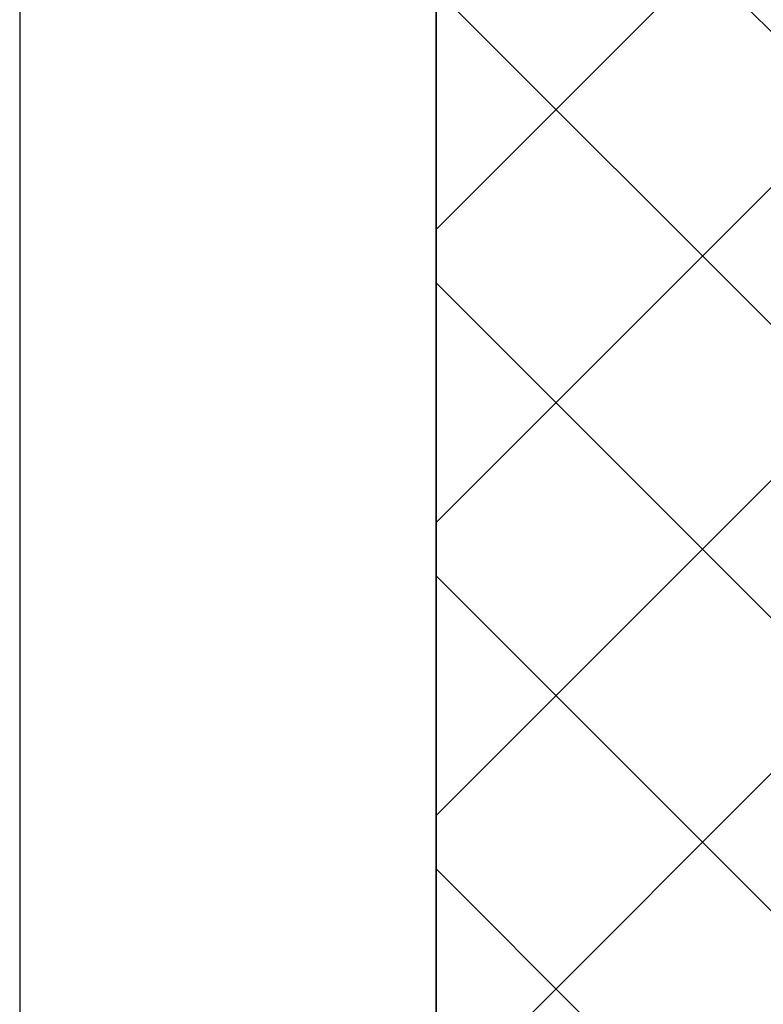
# Model space of a CAD drawing. Header units: millimetres. Extents: x 0 to 39025, y -31299 to 8400.
# Tile 109 of 256: x 14962 to 15247, y -24755 to -24378. Entities that reach past the tile are written whole.
import ezdxf

# ---------------------------------------------------------------- set-up
doc = ezdxf.new("R2010")
doc.units = ezdxf.units.MM
for name, color, linetype in [('ODMIKI funkcionalni', 253, 'Continuous'), ('ODMIKI varnostni', 252, 'Continuous'), ('SREDNJICE_IN_TOCKE', 252, 'Continuous')]:
    doc.layers.add(name, color=color, linetype=linetype)

msp = doc.modelspace()

# ---------------------------------------------------------------- hatches: boundary and pattern name
at = {"layer": 'ODMIKI funkcionalni'}
h = msp.add_hatch(dxfattribs=at)
h.set_pattern_fill('ANSI31', color=256, scale=25)
h.set_pattern_definition([(45, (-1299.93, -34369.42), (-56.1266, 56.1266), [])])
h.paths.add_polyline_path([(15421.96, -25286.44), (15421.96, -24030.86), (16571.96, -24030.86), (16571.96, -25286.44), (17171.96, -25286.44), (17171.96, -23530.86), (15121.96, -23530.86), (15121.96, -25286.44)])
at = {"layer": 'ODMIKI varnostni'}
h = msp.add_hatch(dxfattribs=at)
h.set_pattern_fill('ANSI31', color=256, scale=25, angle=90)
h.set_pattern_definition([(135, (0, -3070.55), (-56.1266, -56.1266), [])])
h.paths.add_polyline_path([(15121.98, -25286.44), (15421.96, -25286.44), (15421.96, -24030.86), (15121.98, -24030.86)])
at = {"layer": 'SREDNJICE_IN_TOCKE'}
h = msp.add_hatch(color=256, dxfattribs=at)
h.dxf.hatch_style = 1
edge = h.paths.add_edge_path()
edge.add_line((17875.2, -23142.87), (15121.98, -23142.87))
edge.add_line((15121.98, -23142.87), (15121.98, -24030.86))
edge.add_line((15121.98, -24030.86), (15421.96, -24030.86))
edge.add_spline(control_points=[(15423.01, -24030.85), (15423.01, -24030.85), (15709.98, -24030.85), (15996.96, -24030.85)], knot_values=[0.5, 0.5, 0.5, 0.5, 1, 1, 1, 1], degree=3, periodic=0)
edge.add_spline(control_points=[(15423.01, -24030.87), (15423.01, -24030.87), (15423.01, -24030.85), (15423.01, -24030.85)], knot_values=[0.00001, 0.00001, 0.00001, 0.00001, 0.99999, 0.99999, 0.99999, 0.99999], degree=3, periodic=0)
edge.add_spline(control_points=[(15423.01, -24030.85), (15423.01, -24030.85), (15709.98, -24030.85), (15996.96, -24030.85)], knot_values=[0.5, 0.5, 0.5, 0.5, 1, 1, 1, 1], degree=3, periodic=0)
edge.add_spline(control_points=[(15996.96, -24030.85), (16283.93, -24030.85), (16570.91, -24030.85), (16570.91, -24030.85)], knot_values=[0, 0, 0, 0, 0.5, 0.5, 0.5, 0.5], degree=3, periodic=0)
edge.add_spline(control_points=[(16571.96, -24031.93), (16571.96, -24031.93), (16571.96, -24033.87), (16571.96, -24035.81)], knot_values=[0.5, 0.5, 0.5, 0.5, 1, 1, 1, 1], degree=3, periodic=0)
edge.add_spline(control_points=[(16571.96, -24035.81), (16571.96, -24037.75), (16571.96, -24039.69), (16571.96, -24039.69)], knot_values=[0, 0, 0, 0, 0.5, 0.5, 0.5, 0.5], degree=3, periodic=0)
edge.add_line((16571.96, -24043.47), (17571.96, -25286.44))
edge.add_line((17571.96, -25286.44), (17875.2, -25286.44))
edge.add_line((17875.2, -25286.44), (17875.2, -23142.87))

# ---------------------------------------------------------------- linework, layer by layer
at = {"layer": 'ODMIKI funkcionalni'}
msp.add_lwpolyline([(15421.96, -25286.44), (15421.96, -24030.86), (16571.96, -24030.86), (16571.96, -25286.44), (17171.96, -25286.44), (17171.96, -23530.86), (15121.96, -23530.86), (15121.96, -25286.44)], close=True, dxfattribs=at)
at = {"layer": 'ODMIKI varnostni'}
msp.add_lwpolyline([(15121.98, -25286.44), (15421.96, -25286.44), (15421.96, -24030.86), (15121.98, -24030.86)], close=True, dxfattribs=at)
at = {"layer": 'SREDNJICE_IN_TOCKE'}
for points in [[(15121.98, -25286.44), (15121.98, -23142.87), (14962.44, -23142.87), (14962.44, -25286.44)], [(15121.98, -25286.44), (17875.2, -25286.44), (17875.2, -23142.87), (15121.98, -23142.87)]]:
    msp.add_lwpolyline(points, close=True, dxfattribs=at)

doc.saveas('drawing.dxf')
